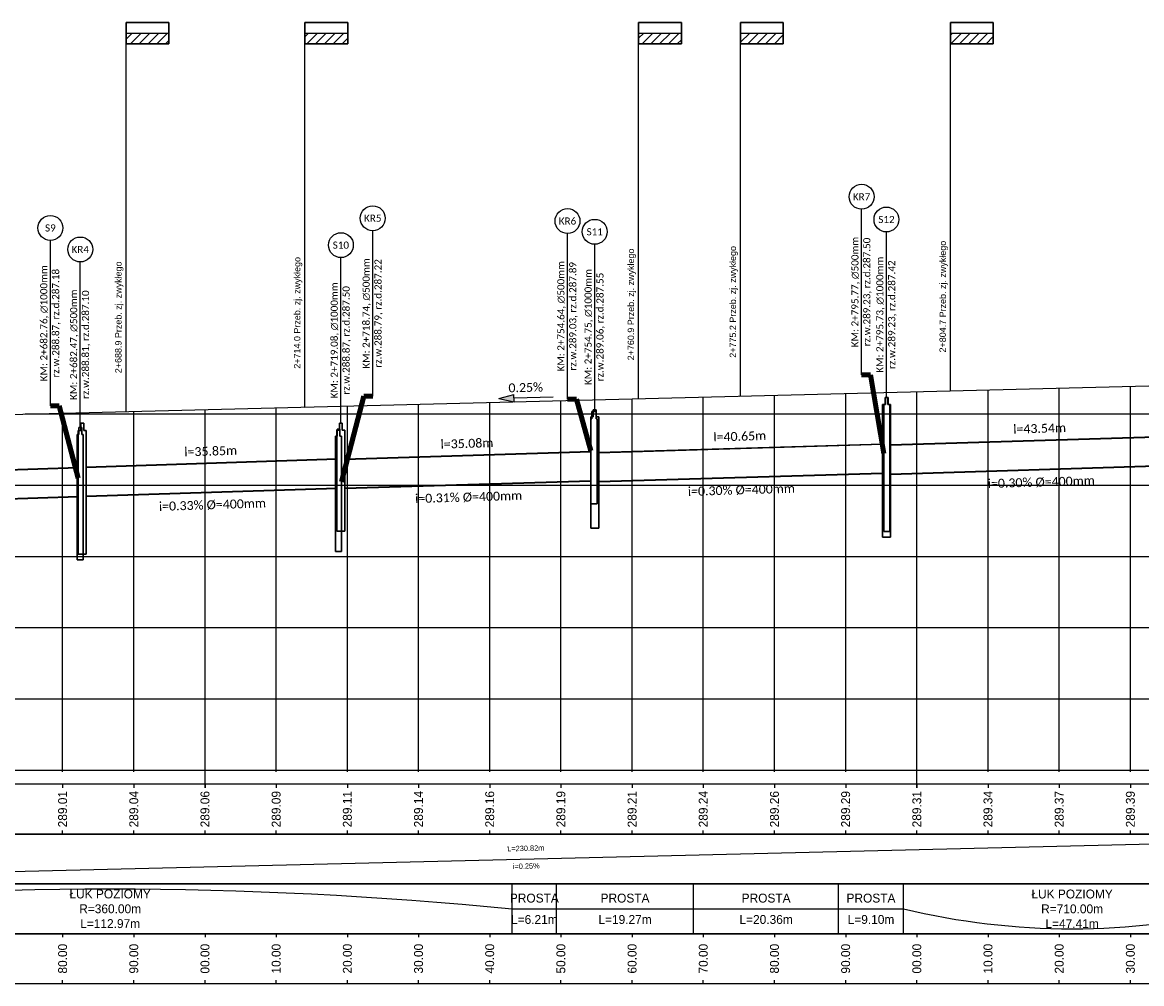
# Model space of a CAD drawing. Header units: metres. Extents: x -1 to 7476305, y 0 to 5497191.
# Tile 114 of 115: x 7475993 to 7476150, y 5496906 to 5497041. Entities that reach past the tile are written whole.
import ezdxf

# ---------------------------------------------------------------- set-up
doc = ezdxf.new("R2010")
doc.units = ezdxf.units.M
for name, color, linetype in [('C-DROGI-PROFILE', 7, 'Continuous'), ('C-DROGI-PROFILE-ETYKIETY', 7, 'Continuous'), ('C-DROGI-PROFILE-WIDOKI', 7, 'Continuous'), ('C-DROGI-PROFILE-WIDOKI-ETYKIETY', 7, 'Continuous'), ('C-DROGI-SYTUACJA', 7, 'Continuous'), ('C-SIECI-RURY-ETYKIETY', 154, 'Continuous'), ('C-SIECI-STRUKTURY-ETYKIETY', 154, 'Continuous')]:
    doc.layers.add(name, color=color, linetype=linetype)
doc.layers.add('C-ROAD-TEXT', color=1, linetype='Continuous', lineweight=13)
doc.layers.add('RTPW01', color=7, linetype='Continuous', lineweight=5, true_color=0x0a0909)
doc.styles.add('! rom po 1.8mm', font='calibri.ttf', dxfattribs={"height": 0.9})
doc.styles.add('KAMIL', font='calibri.ttf', dxfattribs={"height": 0.75})
doc.dimstyles.new('! 500', dxfattribs={"dimscale": 5, "dimtxt": 0.9, "dimasz": 0.18, "dimexe": 0.08, "dimexo": 0.04, "dimgap": 0.07, "dimtad": 1, "dimzin": 1, "dimtxsty": '! rom po 1.8mm', "dimcen": 0.09, "dimclrd": 256, "dimclre": 256, "dimclrt": 256, "dimazin": 1, "dimtfac": 1, "dimtix": 1, "dimtmove": 1, "dimatfit": 1, "dimfxl": 0.2, "dimlwd": -1, "dimlwe": -1, "dimarcsym": 0})

# ---------------------------------------------------------------- blocks, each defined once
blk = doc.blocks.new('strzalka_poziom_2')
blk.add_hatch(color=256).paths.add_polyline_path([(1, 0.091), (1, -0.091), (1.391, 0)])
blk.add_line((1, 0.091), (1, -0.091))
for points in [[(0, 0), (1, 0)], [(1.391, 0), (1, 0.091)], [(1.391, 0), (1, -0.091)]]:
    blk.add_lwpolyline(points)
blk = doc.blocks.new('flaga zjazd')
at = {"layer": 'C-DROGI-SYTUACJA'}
h = blk.add_hatch(dxfattribs=at)
h.set_pattern_fill('ANSI31', color=1, scale=0.46)
h.set_pattern_definition([(45, (-7493231.8825, -5485457.8885), (-1.03272945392, 1.03272945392), [])])
h.paths.add_polyline_path([(10, 2), (10, 5), (0, 5), (0, 2)])
at = {"layer": 'C-DROGI-SYTUACJA', "flags": 128}
for points in [[(10, 5), (10, 0), (0, 0), (0, 5), (10, 5)], [(10, 0), (10, 5), (0, 5), (0, 0), (10, 0)], [(10, 2), (0, 2)], [(10, 2), (0, 2)]]:
    blk.add_lwpolyline(points, dxfattribs=at)
blk = doc.blocks.new('flaga zjazd prawo')
at = {"layer": 'C-DROGI-SYTUACJA'}
h = blk.add_hatch(dxfattribs=at)
h.set_pattern_fill('ANSI31', color=1, scale=0.46)
h.set_pattern_definition([(45, (-7493241.8825, -5485457.8885), (-1.03272945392, 1.03272945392), [])])
h.paths.add_polyline_path([(0, 2.5), (0, 5), (-10, 5), (-10, 2.5)])
at = {"layer": 'C-DROGI-SYTUACJA', "flags": 128}
for points in [[(0, 5), (0, 0), (-10, 0), (-10, 5), (0, 5)], [(0, 0), (0, 5), (-10, 5), (-10, 0), (0, 0)], [(0, 2.5), (-10, 2.5)], [(0, 2.5), (-10, 2.5)]]:
    blk.add_lwpolyline(points, dxfattribs=at)
blk = doc.blocks.new('AeccTickCircle')
at = {"color": 0, "linetype": 'ByBlock', "lineweight": -2}
blk.add_circle((0, 0), 0.5, dxfattribs=at)

msp = doc.modelspace()

# ---------------------------------------------------------------- linework, layer by layer
at = {"layer": 'C-DROGI-PROFILE', "color": 1, "linetype": 'Continuous', "lineweight": -3, "flags": 128}
msp.add_lwpolyline([(7475738.893, 5496981.765), (7475796.899, 5496982.368), (7475873.345, 5496981.744), (7475948.581, 5496984.44), (7476179.401, 5496990.243), (7476303.794, 5496991.827)], dxfattribs=at)
at = {"layer": 'C-DROGI-PROFILE-ETYKIETY', "color": 7, "linetype": 'Continuous', "lineweight": -3}
for p, q in [((7476007.812, 5496985.93), (7476007.812, 5497040.573)), ((7476032.934, 5496986.561), (7476032.934, 5497040.573)), ((7476079.81, 5496987.74), (7476079.81, 5497040.573)), ((7476094.132, 5496988.1), (7476094.132, 5497040.573)), ((7476123.621, 5496988.841), (7476123.621, 5497040.573))]:
    msp.add_line(p, q, dxfattribs=at)
at = {"layer": 'C-DROGI-PROFILE-WIDOKI', "color": 8, "linetype": 'Continuous', "lineweight": -3}
for p, q in [((7476108.893, 5496935.573), (7476108.893, 5496988.471)), ((7476128.893, 5496935.573), (7476128.893, 5496988.974)), ((7476138.893, 5496935.573), (7476138.893, 5496989.225)), ((7476148.893, 5496935.573), (7476148.893, 5496989.476)), ((7476048.893, 5496935.573), (7476048.893, 5496986.962)), ((7476058.893, 5496935.573), (7476058.893, 5496987.214)), ((7476068.893, 5496935.573), (7476068.893, 5496987.465)), ((7476078.893, 5496935.573), (7476078.893, 5496987.717)), ((7476088.893, 5496935.573), (7476088.893, 5496987.968)), ((7476098.893, 5496935.573), (7476098.893, 5496988.219)), ((7475998.893, 5496935.573), (7475998.893, 5496985.705)), ((7476008.893, 5496935.573), (7476008.893, 5496985.957)), ((7476028.893, 5496935.573), (7476028.893, 5496986.46)), ((7476038.893, 5496935.573), (7476038.893, 5496986.711))]:
    msp.add_line(p, q, dxfattribs=at)
at = {"layer": 'C-DROGI-PROFILE-WIDOKI', "color": 9, "linetype": 'Continuous', "lineweight": -3}
for p, q in [((7476118.893, 5496935.573), (7476118.893, 5496988.722)), ((7475993.615, 5496985.573), (7476303.794, 5496985.573)), ((7476018.893, 5496935.573), (7476018.893, 5496986.208)), ((7475738.893, 5496975.573), (7476303.794, 5496975.573)), ((7475738.893, 5496965.573), (7476303.794, 5496965.573)), ((7475738.893, 5496955.573), (7476303.794, 5496955.573)), ((7475738.893, 5496945.573), (7476303.794, 5496945.573)), ((7475738.893, 5496935.573), (7476303.794, 5496935.573))]:
    msp.add_line(p, q, dxfattribs=at)
at = {"layer": 'C-DROGI-PROFILE-WIDOKI', "color": 7, "linetype": 'Continuous', "lineweight": -3}
for p, q in [((7476018.893, 5496933.073), (7476018.893, 5496938.073)), ((7476118.893, 5496933.073), (7476118.893, 5496938.073)), ((7475738.393, 5496935.573), (7476303.794, 5496935.573)), ((7475998.893, 5496935.323), (7475998.893, 5496935.823)), ((7476008.893, 5496935.323), (7476008.893, 5496935.823)), ((7476028.893, 5496935.323), (7476028.893, 5496935.823)), ((7476038.893, 5496935.323), (7476038.893, 5496935.823)), ((7476048.893, 5496935.323), (7476048.893, 5496935.823)), ((7476058.893, 5496935.323), (7476058.893, 5496935.823)), ((7476068.893, 5496935.323), (7476068.893, 5496935.823)), ((7476078.893, 5496935.323), (7476078.893, 5496935.823)), ((7476088.893, 5496935.323), (7476088.893, 5496935.823)), ((7476098.893, 5496935.323), (7476098.893, 5496935.823)), ((7476108.893, 5496935.323), (7476108.893, 5496935.823)), ((7476128.893, 5496935.323), (7476128.893, 5496935.823)), ((7476138.893, 5496935.323), (7476138.893, 5496935.823)), ((7476148.893, 5496935.323), (7476148.893, 5496935.823)), ((7475998.893, 5496933.573), (7475998.893, 5496933.073)), ((7476008.893, 5496933.573), (7476008.893, 5496933.073)), ((7476018.893, 5496933.573), (7476018.893, 5496933.073)), ((7476028.893, 5496933.573), (7476028.893, 5496933.073)), ((7476038.893, 5496933.573), (7476038.893, 5496933.073)), ((7476048.893, 5496933.573), (7476048.893, 5496933.073)), ((7476058.893, 5496933.573), (7476058.893, 5496933.073)), ((7476068.893, 5496933.573), (7476068.893, 5496933.073)), ((7476078.893, 5496933.573), (7476078.893, 5496933.073)), ((7476088.893, 5496933.573), (7476088.893, 5496933.073)), ((7476098.893, 5496933.573), (7476098.893, 5496933.073)), ((7476108.893, 5496933.573), (7476108.893, 5496933.073)), ((7476118.893, 5496933.573), (7476118.893, 5496933.073)), ((7476128.893, 5496933.573), (7476128.893, 5496933.073)), ((7476138.893, 5496933.573), (7476138.893, 5496933.073)), ((7476148.893, 5496933.573), (7476148.893, 5496933.073)), ((7475998.893, 5496926.573), (7475998.893, 5496927.073)), ((7476008.893, 5496926.573), (7476008.893, 5496927.073)), ((7476018.893, 5496926.573), (7476018.893, 5496927.073)), ((7476028.893, 5496926.573), (7476028.893, 5496927.073)), ((7476038.893, 5496926.573), (7476038.893, 5496927.073)), ((7476048.893, 5496926.573), (7476048.893, 5496927.073)), ((7476058.893, 5496926.573), (7476058.893, 5496927.073)), ((7476068.893, 5496926.573), (7476068.893, 5496927.073)), ((7476078.893, 5496926.573), (7476078.893, 5496927.073)), ((7476088.893, 5496926.573), (7476088.893, 5496927.073)), ((7476098.893, 5496926.573), (7476098.893, 5496927.073)), ((7476108.893, 5496926.573), (7476108.893, 5496927.073)), ((7476118.893, 5496926.573), (7476118.893, 5496927.073)), ((7476128.893, 5496926.573), (7476128.893, 5496927.073)), ((7476138.893, 5496926.573), (7476138.893, 5496927.073)), ((7476148.893, 5496926.573), (7476148.893, 5496927.073)), ((7476062.051, 5496912.573), (7476062.051, 5496919.573)), ((7476068.261, 5496912.573), (7476068.261, 5496919.573)), ((7476087.534, 5496912.573), (7476087.534, 5496919.573)), ((7476107.897, 5496912.573), (7476107.897, 5496919.573)), ((7476116.998, 5496912.573), (7476116.998, 5496919.573)), ((7475998.893, 5496912.573), (7475998.893, 5496912.073)), ((7476008.893, 5496912.573), (7476008.893, 5496912.073)), ((7476018.893, 5496912.573), (7476018.893, 5496912.073)), ((7476028.893, 5496912.573), (7476028.893, 5496912.073)), ((7476038.893, 5496912.573), (7476038.893, 5496912.073)), ((7476048.893, 5496912.573), (7476048.893, 5496912.073)), ((7476058.893, 5496912.573), (7476058.893, 5496912.073)), ((7476068.893, 5496912.573), (7476068.893, 5496912.073)), ((7476078.893, 5496912.573), (7476078.893, 5496912.073)), ((7476088.893, 5496912.573), (7476088.893, 5496912.073)), ((7476098.893, 5496912.573), (7476098.893, 5496912.073)), ((7476108.893, 5496912.573), (7476108.893, 5496912.073)), ((7476118.893, 5496912.573), (7476118.893, 5496912.073)), ((7476128.893, 5496912.573), (7476128.893, 5496912.073)), ((7476138.893, 5496912.573), (7476138.893, 5496912.073)), ((7476148.893, 5496912.573), (7476148.893, 5496912.073)), ((7475998.893, 5496905.573), (7475998.893, 5496906.073)), ((7476008.893, 5496905.573), (7476008.893, 5496906.073)), ((7476018.893, 5496905.573), (7476018.893, 5496906.073)), ((7476028.893, 5496905.573), (7476028.893, 5496906.073)), ((7476038.893, 5496905.573), (7476038.893, 5496906.073)), ((7476048.893, 5496905.573), (7476048.893, 5496906.073)), ((7476058.893, 5496905.573), (7476058.893, 5496906.073)), ((7476068.893, 5496905.573), (7476068.893, 5496906.073)), ((7476078.893, 5496905.573), (7476078.893, 5496906.073)), ((7476088.893, 5496905.573), (7476088.893, 5496906.073)), ((7476098.893, 5496905.573), (7476098.893, 5496906.073)), ((7476108.893, 5496905.573), (7476108.893, 5496906.073)), ((7476118.893, 5496905.573), (7476118.893, 5496906.073)), ((7476128.893, 5496905.573), (7476128.893, 5496906.073)), ((7476138.893, 5496905.573), (7476138.893, 5496906.073)), ((7476148.893, 5496905.573), (7476148.893, 5496906.073))]:
    msp.add_line(p, q, dxfattribs=at)
at = {"layer": 'C-DROGI-PROFILE-WIDOKI', "color": 6, "linetype": 'Continuous', "lineweight": -3}
msp.add_line((7476062.051, 5496916.073), (7476116.998, 5496916.073), dxfattribs=at)
at = {"layer": 'C-DROGI-PROFILE-WIDOKI', "color": 150, "linetype": 'Continuous', "lineweight": -3, "extrusion": (0, 0, -1)}
msp.add_arc((-7476005.566, 5496347.725), 571.147, 84.32429, 95.67571, dxfattribs=at)
at = {"layer": 'C-DROGI-PROFILE-WIDOKI', "color": 150, "linetype": 'Continuous', "lineweight": -3}
msp.add_arc((7476140.701, 5497014.998), 101.725, 256.52579, 283.47421, dxfattribs=at)
at = {"layer": 'C-DROGI-PROFILE-WIDOKI', "color": 7, "linetype": 'Continuous', "lineweight": -3}
for points in [[(7475738.893, 5496926.573), (7476303.794, 5496926.573), (7476303.794, 5496933.573), (7475738.893, 5496933.573)], [(7475738.893, 5496912.573), (7476303.794, 5496912.573), (7476303.794, 5496919.573), (7475738.893, 5496919.573)], [(7475738.893, 5496905.573), (7476303.794, 5496905.573), (7476303.794, 5496912.573), (7475738.893, 5496912.573)]]:
    msp.add_3dface(points, dxfattribs=at)
at = {"layer": 'C-DROGI-PROFILE-WIDOKI', "color": 250, "linetype": 'Continuous', "lineweight": -3}
msp.add_3dface([(7475738.893, 5496919.573), (7476303.794, 5496919.573), (7476303.794, 5496926.573), (7475738.893, 5496926.573)], dxfattribs=at)
at = {"layer": 'C-ROAD-TEXT', "color": 250, "linetype": 'Continuous', "lineweight": -3}
msp.add_line((7475948.581, 5496920.273), (7476179.401, 5496925.873), dxfattribs=at)
at = {"layer": 'C-SIECI-STRUKTURY-ETYKIETY', "color": 154, "linetype": 'Continuous', "lineweight": -3}
for p, q in [((7476111.125, 5496991.081), (7476111.125, 5497014.331)), ((7476111.125, 5496991.081), (7476111.125, 5497014.331)), ((7476111.125, 5496991.081), (7476111.125, 5497014.331)), ((7476042.457, 5496988.07), (7476042.457, 5497011.32)), ((7476069.817, 5496987.671), (7476069.817, 5497010.921)), ((7476114.622, 5496987.888), (7476114.622, 5497011.138)), ((7475997.172, 5496986.697), (7475997.172, 5497009.947)), ((7476073.64, 5496986.161), (7476073.64, 5497009.411)), ((7476037.977, 5496984.287), (7476037.977, 5497007.537)), ((7476001.364, 5496983.681), (7476001.364, 5497006.931))]:
    msp.add_line(p, q, dxfattribs=at)
at = {"layer": 'RTPW01', "color": 150, "linetype": 'Continuous', "lineweight": 30}
for p, q in [((7476114.057, 5496986.888), (7476114.057, 5496968.282)), ((7476114.422, 5496986.888), (7476114.057, 5496986.888)), ((7476114.238, 5496986.91), (7476114.238, 5496969.081)), ((7476114.464, 5496986.91), (7476114.238, 5496986.91)), ((7476114.822, 5496987.888), (7476114.422, 5496987.888)), ((7476114.422, 5496987.888), (7476114.422, 5496986.888)), ((7476114.864, 5496987.91), (7476114.464, 5496987.91)), ((7476114.464, 5496987.91), (7476114.464, 5496986.91)), ((7476114.822, 5496986.888), (7476114.822, 5496987.888)), ((7476115.187, 5496986.888), (7476114.822, 5496986.888)), ((7476114.864, 5496986.91), (7476114.864, 5496987.91)), ((7476115.089, 5496986.91), (7476114.864, 5496986.91)), ((7476115.089, 5496969.081), (7476115.089, 5496986.91)), ((7476115.187, 5496968.282), (7476115.187, 5496986.888)), ((7476073.834, 5496985.915), (7476073.234, 5496985.915)), ((7476073.234, 5496985.915), (7476073.234, 5496984.915)), ((7476073.84, 5496986.161), (7476073.44, 5496986.161)), ((7476073.44, 5496986.161), (7476073.44, 5496985.161)), ((7476073.834, 5496984.915), (7476073.834, 5496985.915)), ((7476073.84, 5496985.161), (7476073.84, 5496986.161)), ((7476001.564, 5496983.681), (7476001.164, 5496983.681)), ((7476001.164, 5496983.681), (7476001.164, 5496982.681)), ((7476001.848, 5496984.271), (7476001.448, 5496984.271)), ((7476001.448, 5496984.271), (7476001.448, 5496983.271)), ((7476001.564, 5496982.681), (7476001.564, 5496983.681)), ((7476001.848, 5496983.271), (7476001.848, 5496984.271)), ((7476038.177, 5496984.287), (7476037.777, 5496984.287)), ((7476037.777, 5496984.287), (7476037.777, 5496983.287)), ((7476038.177, 5496983.287), (7476038.177, 5496984.287)), ((7476073.075, 5496985.161), (7476073.075, 5496969.558)), ((7476073.44, 5496985.161), (7476073.075, 5496985.161)), ((7476073.108, 5496984.915), (7476073.108, 5496972.969)), ((7476073.234, 5496984.915), (7476073.108, 5496984.915)), ((7476073.96, 5496984.915), (7476073.834, 5496984.915)), ((7476074.205, 5496985.161), (7476073.84, 5496985.161)), ((7476073.96, 5496972.969), (7476073.96, 5496984.915)), ((7476074.205, 5496969.558), (7476074.205, 5496985.161)), ((7476000.938, 5496982.681), (7476000.938, 5496965.112)), ((7476001.164, 5496982.681), (7476000.938, 5496982.681)), ((7476001.083, 5496983.271), (7476001.083, 5496965.877)), ((7476001.448, 5496983.271), (7476001.083, 5496983.271)), ((7476001.789, 5496982.681), (7476001.564, 5496982.681)), ((7476001.789, 5496965.112), (7476001.789, 5496982.681)), ((7476002.213, 5496983.271), (7476001.848, 5496983.271)), ((7476002.213, 5496965.877), (7476002.213, 5496983.271)), ((7476037.209, 5496982.464), (7476037.209, 5496966.275)), ((7476037.435, 5496982.464), (7476037.209, 5496982.464)), ((7476037.412, 5496983.287), (7476037.412, 5496969.094)), ((7476037.777, 5496983.287), (7476037.412, 5496983.287)), ((7476037.835, 5496983.464), (7476037.435, 5496983.464)), ((7476037.435, 5496983.464), (7476037.435, 5496982.464)), ((7476037.835, 5496982.464), (7476037.835, 5496983.464)), ((7476038.06, 5496982.464), (7476037.835, 5496982.464)), ((7476038.06, 5496966.275), (7476038.06, 5496982.464)), ((7476038.542, 5496983.287), (7476038.177, 5496983.287)), ((7476038.542, 5496969.094), (7476038.542, 5496983.287)), ((7476073.108, 5496972.969), (7476073.96, 5496972.969)), ((7476073.075, 5496969.558), (7476074.205, 5496969.558)), ((7476037.412, 5496969.094), (7476038.542, 5496969.094)), ((7476114.057, 5496968.282), (7476115.187, 5496968.282)), ((7476114.238, 5496969.081), (7476115.089, 5496969.081)), ((7476000.938, 5496965.112), (7476001.789, 5496965.112)), ((7476001.083, 5496965.877), (7476002.213, 5496965.877)), ((7476037.209, 5496966.275), (7476038.06, 5496966.275))]:
    msp.add_line(p, q, dxfattribs=at)
at = {"layer": 'RTPW01', "color": 150, "linetype": 'Continuous', "lineweight": -3}
for p, q in [((7476157.329, 5496982.512), (7476115.187, 5496981.222)), ((7476157.329, 5496982.422), (7476115.187, 5496981.132)), ((7476114.057, 5496981.358), (7476074.205, 5496980.165)), ((7476114.057, 5496981.268), (7476074.205, 5496980.075)), ((7476037.412, 5496979.254), (7476002.213, 5496978.101)), ((7476037.412, 5496979.164), (7476002.213, 5496978.011)), ((7476073.075, 5496980.289), (7476038.542, 5496979.226)), ((7476073.075, 5496980.199), (7476038.542, 5496979.136)), ((7476001.083, 5496978.068), (7475969.747, 5496977.032)), ((7476001.083, 5496977.978), (7475969.747, 5496976.942)), ((7476157.329, 5496978.422), (7476115.187, 5496977.132)), ((7476157.329, 5496978.332), (7476115.187, 5496977.042)), ((7476073.075, 5496976.199), (7476038.542, 5496975.136)), ((7476073.075, 5496976.109), (7476038.542, 5496975.046)), ((7476114.057, 5496977.268), (7476074.205, 5496976.075)), ((7476114.057, 5496977.178), (7476074.205, 5496975.985)), ((7476037.412, 5496975.164), (7476002.213, 5496974.011)), ((7476037.412, 5496975.074), (7476002.213, 5496973.921)), ((7476001.083, 5496973.978), (7475969.747, 5496972.942)), ((7476001.083, 5496973.888), (7475969.747, 5496972.852))]:
    msp.add_line(p, q, dxfattribs=at)

# ---------------------------------------------------------------- block references
at = {"layer": 'C-DROGI-PROFILE-ETYKIETY', "color": 7, "linetype": 'Continuous', "lineweight": -3}
for name, p, xscale, yscale, zscale, rotation in [('flaga zjazd prawo', (7476007.812, 5497040.573), 0.5999999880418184, 0.5999999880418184, 0.5999999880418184, 180), ('flaga zjazd prawo', (7476032.934, 5497040.573), 0.5999999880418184, 0.5999999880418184, 0.5999999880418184, 180), ('flaga zjazd prawo', (7476079.81, 5497040.573), 0.5999999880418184, 0.5999999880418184, 0.5999999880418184, 180), ('flaga zjazd prawo', (7476094.132, 5497040.573), 0.5999999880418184, 0.5999999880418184, 0.5999999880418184, 180), ('flaga zjazd prawo', (7476123.621, 5497040.573), 0.5999999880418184, 0.5999999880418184, 0.5999999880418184, 180), ('strzalka_poziom_2', (7476067.785, 5496987.937), 5.476738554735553, 5.476738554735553, 5.476738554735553, 181.4401227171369), ('flaga zjazd', (7476123.521, 5496988.741), 1.999999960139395e-08, 1.999999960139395e-08, 1.999999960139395e-08, 90.00000000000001), ('flaga zjazd', (7476079.71, 5496987.64), 1.999999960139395e-08, 1.999999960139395e-08, 1.999999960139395e-08, 90.00000000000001), ('flaga zjazd', (7476094.032, 5496988), 1.999999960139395e-08, 1.999999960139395e-08, 1.999999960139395e-08, 90.00000000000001), ('flaga zjazd', (7476007.712, 5496985.83), 1.999999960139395e-08, 1.999999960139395e-08, 1.999999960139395e-08, 90.00000000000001), ('flaga zjazd', (7476032.834, 5496986.461), 1.999999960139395e-08, 1.999999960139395e-08, 1.999999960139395e-08, 90.00000000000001)]:
    msp.add_blockref(name, p, dxfattribs=dict(at, xscale=xscale, yscale=yscale, zscale=zscale, rotation=rotation))
at = {"layer": 'C-SIECI-STRUKTURY-ETYKIETY', "color": 154, "linetype": 'Continuous', "lineweight": -3, "xscale": 3.5, "yscale": 3.5, "zscale": 3.5}
for p in [(7476111.125, 5497016.081), (7476111.125, 5497016.081), (7476111.125, 5497016.081), (7476042.457, 5497013.07), (7476069.817, 5497012.671), (7476114.622, 5497012.888), (7475997.172, 5497011.697), (7476073.64, 5497011.161), (7476001.364, 5497008.681), (7476037.977, 5497009.287)]:
    msp.add_blockref('AeccTickCircle', p, dxfattribs=at)

# ---------------------------------------------------------------- texts
at = {"layer": 'C-DROGI-PROFILE-ETYKIETY', "color": 7, "linetype": 'Continuous', "lineweight": -3, "char_height": 0.9, "attachment_point": 7, "rotation": 90}
for s, insert in [('{\\fArial|b0|i0|c0|p34;\\C256;\\fArial|b0|i0|c238|p34;2+804.7\\fArial|b0|i0|c0|p34; Przeb. zj. zwykłego}', (7476123.246, 5496994.216)), ('{\\fArial|b0|i0|c0|p34;\\C256;\\fArial|b0|i0|c238|p34;2+760.9\\fArial|b0|i0|c0|p34; Przeb. zj. zwykłego}', (7476079.435, 5496993.115)), ('{\\fArial|b0|i0|c0|p34;\\C256;\\fArial|b0|i0|c238|p34;2+775.2\\fArial|b0|i0|c0|p34; Przeb. zj. zwykłego}', (7476093.757, 5496993.475)), ('{\\fArial|b0|i0|c0|p34;\\C256;\\fArial|b0|i0|c238|p34;2+688.9\\fArial|b0|i0|c0|p34; Przeb. zj. zwykłego}', (7476007.437, 5496991.305)), ('{\\fArial|b0|i0|c0|p34;\\C256;\\fArial|b0|i0|c238|p34;2+714.0\\fArial|b0|i0|c0|p34; Przeb. zj. zwykłego}', (7476032.559, 5496991.936))]:
    msp.add_mtext(s, dxfattribs=dict(at, insert=insert))
at = {"layer": 'C-DROGI-PROFILE-ETYKIETY', "color": 7, "linetype": 'Continuous', "lineweight": -3, "insert": (7476063.958, 5496988.654), "char_height": 1.25, "attachment_point": 8, "rotation": 1.44012, "style": 'KAMIL'}
msp.add_mtext('0.25%', dxfattribs=at)
at = {"layer": 'C-DROGI-PROFILE-WIDOKI-ETYKIETY', "color": 7, "linetype": 'Continuous', "lineweight": -3, "attachment_point": 5}
for s, insert, char_height, rotation in [('289.01', (7475998.893, 5496930.073), 1.25, 90), ('289.04', (7476008.893, 5496930.073), 1.25, 90), ('289.06', (7476018.893, 5496930.073), 1.25, 90), ('289.09', (7476028.893, 5496930.073), 1.25, 90), ('289.11', (7476038.893, 5496930.073), 1.25, 90), ('289.14', (7476048.893, 5496930.073), 1.25, 90), ('289.16', (7476058.893, 5496930.073), 1.25, 90), ('289.19', (7476068.893, 5496930.073), 1.25, 90), ('289.21', (7476078.893, 5496930.073), 1.25, 90), ('289.24', (7476088.893, 5496930.073), 1.25, 90), ('289.26', (7476098.893, 5496930.073), 1.25, 90), ('289.29', (7476108.893, 5496930.073), 1.25, 90), ('289.31', (7476118.893, 5496930.073), 1.25, 90), ('289.34', (7476128.893, 5496930.073), 1.25, 90), ('289.37', (7476138.893, 5496930.073), 1.25, 90), ('289.39', (7476148.893, 5496930.073), 1.25, 90), ('L=230.82m', (7476063.955, 5496924.572), 0.75, 1.3898), ('i=0.25%', (7476064.015, 5496922.073), 0.75, 1.3898), ('80.00', (7475998.893, 5496909.073), 1.25, 90), ('90.00', (7476008.893, 5496909.073), 1.25, 90), ('00.00', (7476018.893, 5496909.073), 1.25, 90), ('10.00', (7476028.893, 5496909.073), 1.25, 90), ('20.00', (7476038.893, 5496909.073), 1.25, 90), ('30.00', (7476048.893, 5496909.073), 1.25, 90), ('40.00', (7476058.893, 5496909.073), 1.25, 90), ('50.00', (7476068.893, 5496909.073), 1.25, 90), ('60.00', (7476078.893, 5496909.073), 1.25, 90), ('70.00', (7476088.893, 5496909.073), 1.25, 90), ('80.00', (7476098.893, 5496909.073), 1.25, 90), ('90.00', (7476108.893, 5496909.073), 1.25, 90), ('00.00', (7476118.893, 5496909.073), 1.25, 90), ('10.00', (7476128.893, 5496909.073), 1.25, 90), ('20.00', (7476138.893, 5496909.073), 1.25, 90), ('30.00', (7476148.893, 5496909.073), 1.25, 90)]:
    msp.add_mtext(s, dxfattribs=dict(at, insert=insert, char_height=char_height, rotation=rotation))
at = {"layer": 'C-DROGI-PROFILE-WIDOKI-ETYKIETY', "color": 7, "linetype": 'Continuous', "lineweight": -3, "char_height": 1.25, "attachment_point": 5}
for s, insert in [('ŁUK POZIOMY\\PR=360.00m\\PL=112.97m', (7476005.566, 5496916.073)), ('ŁUK POZIOMY\\PR=710.00m\\PL=47.41m', (7476140.701, 5496916.073)), ('PROSTA', (7476065.156, 5496917.573)), ('PROSTA', (7476077.898, 5496917.573)), ('PROSTA', (7476097.716, 5496917.573)), ('PROSTA', (7476112.448, 5496917.573)), ('L=6.21m', (7476065.156, 5496914.573)), ('L=19.27m', (7476077.898, 5496914.573)), ('L=20.36m', (7476097.716, 5496914.573)), ('L=9.10m', (7476112.448, 5496914.573))]:
    msp.add_mtext(s, dxfattribs=dict(at, insert=insert))
at = {"layer": 'C-SIECI-RURY-ETYKIETY', "color": 154, "linetype": 'Continuous', "lineweight": -3, "char_height": 1.25}
for s, insert, attachment_point, rotation in [('{\\fCalibri|b0|i0|c238|p34;l=43.54m}', (7476136.162, 5496982.907), 8, 1.75391), ('{\\fCalibri|b0|i0|c238|p34;l=35.08m}', (7476055.712, 5496980.798), 8, 1.76383), ('{\\fCalibri|b0|i0|c238|p34;l=40.65m}', (7476094.037, 5496981.801), 8, 1.71468), ('{\\fCalibri|b0|i0|c238|p34;l=35.85m}', (7476019.71, 5496979.717), 8, 1.87523), ('{\\fCalibri|b0|i0|c238|p34;i=0.30% %%c=400mm}', (7476136.354, 5496976.647), 2, 1.75391), ('{\\fCalibri|b0|i0|c238|p34;i=0.31% %%c=400mm}', (7476055.905, 5496974.537), 2, 1.76383), ('{\\fCalibri|b0|i0|c238|p34;i=0.30% %%c=400mm}', (7476094.225, 5496975.541), 2, 1.71468), ('{\\fCalibri|b0|i0|c238|p34;i=0.33% %%c=400mm}', (7476019.915, 5496973.457), 2, 1.87523)]:
    msp.add_mtext(s, dxfattribs=dict(at, insert=insert, attachment_point=attachment_point, rotation=rotation))
at = {"layer": 'C-SIECI-STRUKTURY-ETYKIETY', "color": 154, "linetype": 'Continuous', "lineweight": -3, "char_height": 1, "attachment_point": 5, "style": 'KAMIL'}
for s, insert in [('KR7', (7476111.125, 5497016.081)), ('KR7', (7476111.125, 5497016.081)), ('KR7', (7476111.125, 5497016.081)), ('KR5', (7476042.457, 5497013.07)), ('S12', (7476114.622, 5497012.888)), ('S9', (7475997.172, 5497011.697)), ('KR6', (7476069.817, 5497012.671)), ('S11', (7476073.64, 5497011.161)), ('KR4', (7476001.364, 5497008.681)), ('S10', (7476037.977, 5497009.287))]:
    msp.add_mtext(s, dxfattribs=dict(at, insert=insert))
at = {"layer": 'C-SIECI-STRUKTURY-ETYKIETY', "color": 154, "linetype": 'Continuous', "lineweight": -3, "char_height": 1, "attachment_point": 5, "rotation": 90, "style": 'KAMIL'}
for s, insert in [('{\\fCalibri|b0|i0|c0|p7;KM: 2+795.77\\fCalibri|b0|i0|c238|p7;, \\fCalibri|b0|i0|c0|p7;∅\\fCalibri|b0|i0|c238|p7;500mm\\fCalibri|b0|i0|c0|p7;\\Prz.w.289.23, rz.d.287.50}', (7476111.125, 5497002.706)), ('{\\fCalibri|b0|i0|c0|p7;KM: 2+795.77\\fCalibri|b0|i0|c238|p7;, \\fCalibri|b0|i0|c0|p7;∅\\fCalibri|b0|i0|c238|p7;500mm\\fCalibri|b0|i0|c0|p7;\\Prz.w.289.23, rz.d.287.50}', (7476111.125, 5497002.706)), ('{\\fCalibri|b0|i0|c0|p7;KM: 2+795.77\\fCalibri|b0|i0|c238|p7;, \\fCalibri|b0|i0|c0|p7;∅\\fCalibri|b0|i0|c238|p7;500mm\\fCalibri|b0|i0|c0|p7;\\Prz.w.289.23, rz.d.287.50}', (7476111.125, 5497002.706)), ('{\\fCalibri|b0|i0|c0|p7;KM: 2+795.73\\fCalibri|b0|i0|c238|p7;, \\fCalibri|b0|i0|c0|p7;∅\\fCalibri|b0|i0|c238|p7;1000mm\\fCalibri|b0|i0|c0|p7;\\Prz.w.289.23, rz.d.287.42}', (7476114.622, 5496999.513)), ('{\\fCalibri|b0|i0|c0|p7;KM: 2+682.76\\fCalibri|b0|i0|c238|p7;, \\fCalibri|b0|i0|c0|p7;∅\\fCalibri|b0|i0|c238|p7;1000mm\\fCalibri|b0|i0|c0|p7;\\Prz.w.288.87, rz.d.287.18}', (7475997.172, 5496998.322)), ('{\\fCalibri|b0|i0|c0|p7;KM: 2+718.74\\fCalibri|b0|i0|c238|p7;, \\fCalibri|b0|i0|c0|p7;∅\\fCalibri|b0|i0|c238|p7;500mm\\fCalibri|b0|i0|c0|p7;\\Prz.w.288.79, rz.d.287.22}', (7476042.457, 5496999.695)), ('{\\fCalibri|b0|i0|c0|p7;KM: 2+754.64\\fCalibri|b0|i0|c238|p7;, \\fCalibri|b0|i0|c0|p7;∅\\fCalibri|b0|i0|c238|p7;500mm\\fCalibri|b0|i0|c0|p7;\\Prz.w.289.03, rz.d.287.89}', (7476069.817, 5496999.296)), ('{\\fCalibri|b0|i0|c0|p7;KM: 2+754.75\\fCalibri|b0|i0|c238|p7;, \\fCalibri|b0|i0|c0|p7;∅\\fCalibri|b0|i0|c238|p7;1000mm\\fCalibri|b0|i0|c0|p7;\\Prz.w.289.06, rz.d.287.55}', (7476073.64, 5496997.786)), ('{\\fCalibri|b0|i0|c0|p7;KM: 2+682.47\\fCalibri|b0|i0|c238|p7;, \\fCalibri|b0|i0|c0|p7;∅\\fCalibri|b0|i0|c238|p7;500mm\\fCalibri|b0|i0|c0|p7;\\Prz.w.288.81, rz.d.287.10}', (7476001.364, 5496995.306)), ('{\\fCalibri|b0|i0|c0|p7;KM: 2+719.08\\fCalibri|b0|i0|c238|p7;, \\fCalibri|b0|i0|c0|p7;∅\\fCalibri|b0|i0|c238|p7;1000mm\\fCalibri|b0|i0|c0|p7;\\Prz.w.288.87, rz.d.287.50}', (7476037.977, 5496995.912))]:
    msp.add_mtext(s, dxfattribs=dict(at, insert=insert))

# ---------------------------------------------------------------- leaders
at = {"layer": 'C-SIECI-STRUKTURY-ETYKIETY', "color": 154, "linetype": 'Continuous', "lineweight": -3}
for points in [[(7476114.238, 5496980.009), (7476112.375, 5496991.081), (7476111.125, 5496991.081)], [(7476114.238, 5496980.009), (7476112.375, 5496991.081), (7476111.125, 5496991.081)], [(7476114.238, 5496980.009), (7476112.375, 5496991.081), (7476111.125, 5496991.081)], [(7476038.06, 5496976.035), (7476041.207, 5496988.07), (7476042.457, 5496988.07)], [(7476073.108, 5496980.384), (7476071.067, 5496987.671), (7476069.817, 5496987.671)], [(7476001.083, 5496976.541), (7475998.422, 5496986.697), (7475997.172, 5496986.697)]]:
    msp.add_leader(points, dimstyle='! 500', override={"dimscale": 1, "dimasz": 1.25, "dimclrd": 256, "dimlwd": 65535}, dxfattribs=at)

doc.saveas('drawing.dxf')
